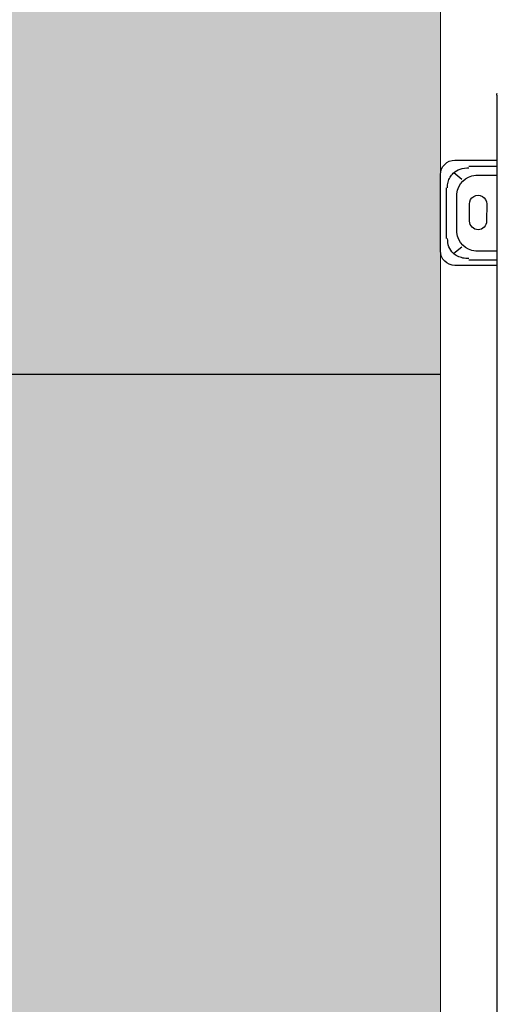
# Model space of a CAD drawing. Header units: millimetres. Extents: x 922208 to 1069538, y -182208 to -99877.
# Tile 65 of 256: x 982994 to 983326, y -173754 to -173071. Entities that reach past the tile are written whole.
import ezdxf

# ---------------------------------------------------------------- set-up
doc = ezdxf.new("R2010")
doc.units = ezdxf.units.MM
doc.header["$MEASUREMENT"] = 0
doc.linetypes.add('HIDDEN', pattern=[20, 10, -10])
for name, color, linetype, lineweight in [('IS_KLIM_FREON', 6, 'GAS_LINE', 35), ('IS_POWRÓT', 5, 'HIDDEN', 30), ('Nowe_220-A Ściany_Nr_pióra__19', 255, 'Continuous', 0), ('Nowe_220-A Ściany_Nr_pióra__27', 7, 'Continuous', 25), ('Nowe_220-A Ściany_Nr_pióra__7', 7, 'Continuous', 13)]:
    doc.layers.add(name, color=color, linetype=linetype, lineweight=lineweight)
doc.layers.add('IS_KLIM_urządzenia', color=3, linetype='Continuous')
doc.styles.add('STYL_AUTOMATYCZNY_1', font='arial.ttf')
doc.linetypes.add('GAS_LINE', pattern='A,12.7,-5.08,["GAS",Standard,S=2.54,R=0,X=-2.54,Y=-1.27],-6.35', length=24.13)

# ---------------------------------------------------------------- blocks, each defined once
blk = doc.blocks.new('parter01')
at = {"layer": 'Nowe_220-A Ściany_Nr_pióra__19', "linetype": 'Continuous', "lineweight": 0}
blk.add_hatch(color=255, dxfattribs=at).paths.add_polyline_path([(983286.55073, -117780.02068), (983286.55073, -113250.02068), (982916.55073, -113250.02068), (982916.55073, -117780.02068)])
at = {"layer": 'Nowe_220-A Ściany_Nr_pióra__27', "color": 7, "linetype": 'Continuous', "lineweight": 0}
blk.add_lwpolyline([(983286.55073, -118030.02068), (983286.55073, -113250.02068)], dxfattribs=at)
at = {"layer": 'Nowe_220-A Ściany_Nr_pióra__7', "color": 7, "linetype": 'Continuous', "lineweight": 0, "insert": (983666.14293, -113650.02068), "char_height": 125, "attachment_point": 7, "rotation": 90, "style": 'STYL_AUTOMATYCZNY_1'}
blk.add_mtext('\\A1;{\\pql;\\pt0;\\fArial|b0|i0|c238|p0;\\W1.000000;88\\fArial|b0|i0|c238|p0;\\W1.000000;\\A1{\\H.66x;\\S^  ;}\\fArial|b0|i0|c238|p0;\\W1.000000;\\fArial|b0|i0|c238|p0;\\W1.000000;}', dxfattribs=at)
blk = doc.blocks.new('G$CE471A013')
at = {"linetype": 'Continuous'}
for p, q in [((-52.435, 41.216), (-57.735, 41.216)), ((-56.811, 40.816), (-53.307, 40.816)), ((-58.735, 40.216), (-58.735, 37.301)), ((-57.87, 40.295), (-57.426, 39.746)), ((-53.717, 40.077), (-56.401, 40.077)), ((-52.692, 39.746), (-52.248, 40.295)), ((-51.435, 37.301), (-51.435, 40.216)), ((-58.291, 37.3), (-58.291, 39.241)), ((-54.497, 39.198), (-55.697, 39.206)), ((-51.827, 39.241), (-51.827, 37.3)), ((-57.694, 38.769), (-57.694, 37.301)), ((-52.424, 37.301), (-52.424, 38.769)), ((-55.697, 38.006), (-54.497, 38.013)), ((-63.256, 37.301), (6.245, 37.301))]:
    blk.add_line(p, q, dxfattribs=at)
for centre, radius, start, end in [((-57.735, 40.216), 1, 90, 180), ((-52.435, 40.216), 1, 0, 90), ((-55.701, 38.606), 0.6, 89.63839, 270.36161), ((-54.501, 38.606), 0.592, 270.36161, 89.63839), ((-63.256, 37.001), 0.3, 90, 115.84126)]:
    blk.add_arc(centre, radius, start, end, dxfattribs=at)
for centre, major_axis, start_param, end_param in [((-55.906, 38.207), (1.268, -1.569), 2.633487, 3.831894), ((-54.211, 38.207), (-1.268, -1.569), 2.451291, 3.649699)]:
    blk.add_ellipse(centre, major_axis=major_axis, ratio=0.803018, start_param=start_param, end_param=end_param, dxfattribs=at)
for points, knots in [([(-56.811, 40.73), (-56.879, 40.73), (-57.013, 40.729), (-57.207, 40.695), (-57.389, 40.639), (-57.556, 40.558), (-57.708, 40.456), (-57.931, 40.251), (-58.174, 39.848), (-58.197, 39.452), (-58.21, 39.241)], [0, 0, 0, 0, 0.088396, 0.173346, 0.25543, 0.335293, 0.413632, 0.491185, 0.72797, 1, 1, 1, 1]), ([(-51.908, 39.241), (-51.908, 39.315), (-51.908, 39.459), (-51.94, 39.667), (-51.994, 39.861), (-52.07, 40.037), (-52.164, 40.195), (-52.353, 40.428), (-52.729, 40.688), (-53.109, 40.716), (-53.307, 40.73)], [0, 0, 0, 0, 0.095854, 0.186885, 0.2735, 0.35617, 0.435439, 0.51192, 0.746033, 1, 1, 1, 1])]:
    blk.add_open_spline(points, degree=3, knots=knots, dxfattribs=at)

msp = doc.modelspace()

# ---------------------------------------------------------------- block references
at = {"layer": 'IS_POWRÓT', "color": 27, "linetype": 'ByBlock', "lineweight": 30}
msp.add_blockref('parter01', (0, -59685.16), dxfattribs=at)

# ---------------------------------------------------------------- next in the draw order: linework, layer by layer
at = {"layer": 'IS_KLIM_FREON', "lineweight": 25, "ltscale": 0.3}
msp.add_lwpolyline([(983286.55, -173317.08), (983286.55, -173317.08), (982860.7, -173317.08), (982860.7, -172990.12), (982604.17, -172990.12), (982605.14, -171785.57)], dxfattribs=at)

# ---------------------------------------------------------------- next in the draw order: block references
at = {"layer": 'IS_KLIM_urządzenia', "xscale": -10, "yscale": 10, "zscale": 10, "rotation": 90}
msp.add_blockref('G$CE471A013', (983698.71, -173755.64), dxfattribs=at)

doc.saveas('drawing.dxf')
